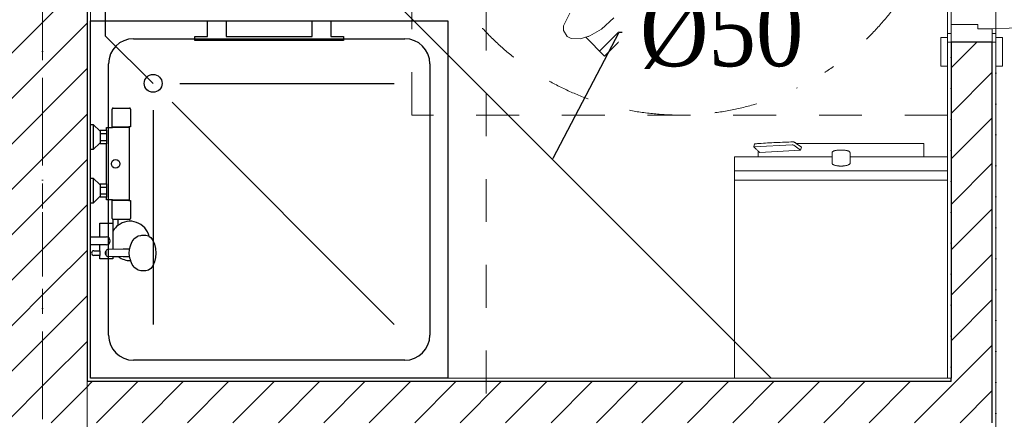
# Model space of a CAD drawing. Header units: millimetres. Extents: x -52968 to 399385, y -141133 to 110561.
# Tile 27 of 146: x 71941 to 74699, y -112643 to -111524. Entities that reach past the tile are written whole.
import ezdxf
from ezdxf import colors
from ezdxf.entities.mleader import LeaderData, LeaderLine
from ezdxf.math import Vec2, Vec3

# ---------------------------------------------------------------- set-up
doc = ezdxf.new("R2010")
doc.units = ezdxf.units.MM
for name, pattern in [('SIM-Wegliniec-21.07.2025-Parter$0$Kropki i Kreski', [360, 180, -90, 0, -90]), ('SIM-Wegliniec-21.07.2025-Parter$0$Przerywana', [240, 120, -120]), ('SIM-Wegliniec-21.07.2025-Parter$0$Przerywana długa', [390, 250, -140]), ('SIM-Wegliniec-21.07.2025-Parter$0$Przerywana podwójnie', [295, 125, -50, 70, -50])]:
    doc.linetypes.add(name, pattern=pattern)
doc.layers.add('_xref', color=250, linetype='Continuous')
for name, color, linetype, lineweight in [('RR_IWK_KS', 19, 'Kanalizacja', 30), ('RR_IWK_opisy', 7, 'Continuous', 0), ('SIM-Wegliniec-21.07.2025-Parter$0$A-Przekroje-PB_Nr_pióra__5', 250, 'Continuous', 0), ('SIM-Wegliniec-21.07.2025-Parter$0$Nowe_A-Armatura_Nr_pióra__2', 250, 'Continuous', 0), ('SIM-Wegliniec-21.07.2025-Parter$0$Nowe_A-Belki-Wieniec_Nr_pióra__69', 250, 'Continuous', 0), ('SIM-Wegliniec-21.07.2025-Parter$0$Nowe_A-Belki-Wieniec_Nr_pióra__90', 250, 'Continuous', 0), ('SIM-Wegliniec-21.07.2025-Parter$0$Nowe_A-Meble-Kuchnia_Nr_pióra__22', 250, 'Continuous', 0), ('SIM-Wegliniec-21.07.2025-Parter$0$Nowe_A-Niepełnosprawni_Nr_pióra__4', 250, 'Continuous', 0), ('SIM-Wegliniec-21.07.2025-Parter$0$Nowe_A-Niepełnosprawni_Nr_pióra__78', 250, 'Continuous', 0), ('SIM-Wegliniec-21.07.2025-Parter$0$Nowe_A-Osi_Nr_pióra__20', 250, 'Continuous', 0), ('SIM-Wegliniec-21.07.2025-Parter$0$Nowe_A-Posadzki_Nr_pióra__89', 250, 'Continuous', 0), ('SIM-Wegliniec-21.07.2025-Parter$0$Nowe_A-Strefy-Parter_Nr_pióra__94', 250, 'Continuous', 0), ('SIM-Wegliniec-21.07.2025-Parter$0$Nowe_A-Wentylacja-Mechaniczna-0-5_Nr_pióra__78', 250, 'Continuous', 0), ('SIM-Wegliniec-21.07.2025-Parter$0$Nowe_A-Ściany-Działowe', 250, 'Continuous', 0), ('SIM-Wegliniec-21.07.2025-Parter$0$Nowe_A-Ściany-Działowe_Nr_pióra__27', 250, 'Continuous', 0), ('SIM-Wegliniec-21.07.2025-Parter$0$Nowe_A-Ściany-Działowe_Nr_pióra__47', 250, 'Continuous', 0), ('SIM-Wegliniec-21.07.2025-Parter$0$Nowe_A-Ściany-Wewnętrzne', 250, 'Continuous', 0), ('SIM-Wegliniec-21.07.2025-Parter$0$Nowe_A-Ściany-Wewnętrzne_Nr_pióra__27', 250, 'Continuous', 0), ('SIM-Wegliniec-21.07.2025-Parter$0$Nowe_A-Ściany-Wewnętrzne_Nr_pióra__47', 250, 'Continuous', 0), ('SIM-Wegliniec-21.07.2025-Parter$0$Nowe_Drzwi Archicad_Nr_pióra__23', 250, 'Continuous', 0), ('SIM-Wegliniec-21.07.2025-Parter$0$Nowe_Drzwi Archicad_Nr_pióra__27', 250, 'Continuous', 0), ('SIM-Wegliniec-21.07.2025-Parter$0$Nowe_Drzwi Archicad_Nr_pióra__3', 250, 'Continuous', 0), ('SIM-Wegliniec-21.07.2025-Parter$0$Nowe_Drzwi Archicad_Nr_pióra__47', 250, 'Continuous', 0), ('SIM-Wegliniec-21.07.2025-Parter$0$Nowe_Metryczki pomieszczeń Archicada_Nr_pióra__6', 250, 'Continuous', 0)]:
    doc.layers.add(name, color=color, linetype=linetype, lineweight=lineweight)
doc.styles.add('Garamond', font='GARA.TTF')
doc.styles.add('SIM-Wegliniec-21.07.2025-Parter$0$STYL_AUTOMATYCZNY_2', font='arial.ttf')
doc.styles.get("Standard").update_dxf_attribs({"font": 'arial.ttf'})
doc.linetypes.add('Kanalizacja', pattern='A,25,0,["◄",Standard,S=5,R=0,X=-5,Y=-2.5],0', length=25)
pattern_1 = [(45, (0, 0), (-63.63961, 63.63961), [])]
pattern_2 = [(0, (0, 0), (0, 86.60254), [0, -50]), (0, (25, 43.3), (0, 86.60254), [0, -50])]

# ---------------------------------------------------------------- blocks, each defined once
blk = doc.blocks.new('SIM-Wegliniec-21.07.2025-Parter')
at = {"layer": 'SIM-Wegliniec-21.07.2025-Parter$0$Nowe_A-Ściany-Działowe', "linetype": 'Continuous', "lineweight": 0}
h = blk.add_hatch(dxfattribs=at)
h.set_pattern_fill('Tynk', color=256, style=0, pattern_type=2)
h.set_pattern_definition(pattern_2)
h.paths.add_polyline_path([(74540.1, -112527.6), (74550.1, -112527.6), (74550.1, -111587.6), (74540.1, -111587.6)])
h = blk.add_hatch(dxfattribs=at)
h.set_pattern_fill('Bloczki_ceramiczne', color=256, style=0, pattern_type=2)
h.set_pattern_definition(pattern_1)
h.paths.add_polyline_path([(74665.1, -111587.6), (74550.1, -111587.6), (74550.1, -112537.6), (74665.1, -112537.6)])
h = blk.add_hatch(dxfattribs=at)
h.set_pattern_fill('Tynk', color=256, style=0, pattern_type=2)
h.set_pattern_definition(pattern_2)
h.paths.add_polyline_path([(74665.1, -113476.8), (74675.1, -113476.8), (74675.1, -111587.6), (74665.1, -111587.6)])
h = blk.add_hatch(dxfattribs=at)
h.set_pattern_fill('Bloczki_ceramiczne', color=256, style=0, pattern_type=2)
h.set_pattern_definition(pattern_1)
h.paths.add_polyline_path([(72140.1, -112652.6), (72140.1, -112537.6), (72130.1, -112537.6), (72130.1, -112652.6)])
at = {"layer": 'SIM-Wegliniec-21.07.2025-Parter$0$Nowe_A-Ściany-Działowe', "linetype": 'Continuous', "lineweight": 0, "true_color": 0x000000}
h = blk.add_hatch(dxfattribs=at)
h.set_pattern_fill('Tynk', color=18, style=0, pattern_type=2)
h.set_pattern_definition(pattern_2)
h.paths.add_polyline_path([(74540.1, -112527.6), (72140.1, -112527.6), (72140.1, -112537.6), (74540.1, -112537.6)])
at = {"layer": 'SIM-Wegliniec-21.07.2025-Parter$0$Nowe_A-Ściany-Działowe', "linetype": 'Continuous', "lineweight": 0}
h = blk.add_hatch(dxfattribs=at)
h.set_pattern_fill('Bloczki_ceramiczne', color=256, style=0, pattern_type=2)
h.set_pattern_definition(pattern_1)
h.paths.add_polyline_path([(74540.1, -112537.6), (72140.1, -112537.6), (72140.1, -112652.6), (74540.1, -112652.6)])
at = {"layer": 'SIM-Wegliniec-21.07.2025-Parter$0$Nowe_A-Ściany-Działowe', "linetype": 'Continuous', "lineweight": 0, "true_color": 0x000000}
h = blk.add_hatch(dxfattribs=at)
h.set_pattern_fill('Tynk', color=18, style=0, pattern_type=2)
h.set_pattern_definition(pattern_2)
h.paths.add_polyline_path([(74540.1, -112527.6), (74540.1, -112537.6), (74550.1, -112537.6), (74550.1, -112527.6)])
at = {"layer": 'SIM-Wegliniec-21.07.2025-Parter$0$Nowe_A-Ściany-Działowe', "linetype": 'Continuous', "lineweight": 0}
h = blk.add_hatch(dxfattribs=at)
h.set_pattern_fill('Bloczki_ceramiczne', color=256, style=0, pattern_type=2)
h.set_pattern_definition(pattern_1)
h.paths.add_polyline_path([(74540.1, -112537.6), (74540.1, -112652.6), (74550.1, -112652.6), (74550.1, -112537.6)])
h = blk.add_hatch(dxfattribs=at)
h.set_pattern_fill('Bloczki_ceramiczne', color=256, style=0, pattern_type=2)
h.set_pattern_definition(pattern_1)
h.paths.add_polyline_path([(74550.1, -112537.6), (74550.1, -112652.6), (74665.1, -112652.6), (74665.1, -112537.6)])
at = {"layer": 'SIM-Wegliniec-21.07.2025-Parter$0$Nowe_A-Ściany-Wewnętrzne', "linetype": 'Continuous', "lineweight": 0}
h = blk.add_hatch(dxfattribs=at)
h.set_pattern_fill('Bloczki_ceramiczne', color=256, style=0, pattern_type=2)
h.set_pattern_definition(pattern_1)
h.paths.add_polyline_path([(72130.1, -112272.6), (72130.1, -109677.6), (71880.1, -109677.6), (71880.1, -112272.6)])
at = {"layer": 'SIM-Wegliniec-21.07.2025-Parter$0$Nowe_A-Ściany-Wewnętrzne', "linetype": 'Continuous', "lineweight": 0, "true_color": 0x000000}
h = blk.add_hatch(dxfattribs=at)
h.set_pattern_fill('Tynk', color=18, style=0, pattern_type=2)
h.set_pattern_definition(pattern_2)
h.paths.add_polyline_path([(72140.1, -112527.6), (72140.1, -109677.6), (72130.1, -109677.6), (72130.1, -112527.6)])
at = {"layer": 'SIM-Wegliniec-21.07.2025-Parter$0$Nowe_A-Ściany-Wewnętrzne', "linetype": 'Continuous', "lineweight": 0}
h = blk.add_hatch(dxfattribs=at)
h.set_pattern_fill('Bloczki_ceramiczne', color=256, style=0, pattern_type=2)
h.set_pattern_definition(pattern_1)
h.paths.add_polyline_path([(72130.1, -112387.6), (72130.1, -112272.6), (71880.1, -112272.6), (71880.1, -112387.6)])
h = blk.add_hatch(dxfattribs=at)
h.set_pattern_fill('Bloczki_ceramiczne', color=256, style=0, pattern_type=2)
h.set_pattern_definition(pattern_1)
h.paths.add_polyline_path([(72130.1, -112537.6), (72130.1, -112387.6), (71880.1, -112387.6), (71880.1, -112537.6)])
h = blk.add_hatch(dxfattribs=at)
h.set_pattern_fill('Bloczki_ceramiczne', color=256, style=0, pattern_type=2)
h.set_pattern_definition(pattern_1)
h.paths.add_polyline_path([(72130.1, -112652.6), (72130.1, -112537.6), (71880.1, -112537.6), (71880.1, -112652.6)])
at = {"layer": 'SIM-Wegliniec-21.07.2025-Parter$0$Nowe_A-Ściany-Wewnętrzne', "linetype": 'Continuous', "lineweight": 0, "true_color": 0x000000}
h = blk.add_hatch(dxfattribs=at)
h.set_pattern_fill('Tynk', color=18, style=0, pattern_type=2)
h.set_pattern_definition(pattern_2)
h.paths.add_polyline_path([(72140.1, -112537.6), (72140.1, -112527.6), (72130.1, -112527.6), (72130.1, -112537.6)])
at = {"layer": 'SIM-Wegliniec-21.07.2025-Parter$0$A-Przekroje-PB_Nr_pióra__5', "linetype": 'SIM-Wegliniec-21.07.2025-Parter$0$Przerywana', "lineweight": 13}
blk.add_line((73248, -94450.6), (73248, -119323.8), dxfattribs=at)
at = {"layer": 'SIM-Wegliniec-21.07.2025-Parter$0$Nowe_A-Armatura_Nr_pióra__2', "linetype": 'Continuous', "lineweight": 13}
for p, q in [((73999.8, -111871.9), (73997.4, -111879.8)), ((74104.8, -111874.3), (73997.4, -111879.8)), ((74012.6, -111870.9), (74009.8, -111870.9)), ((74009.8, -111870.9), (74009.8, -111871.1)), ((74009.8, -111871.1), (74012.6, -111870.9)), ((74128.5, -111889.5), (74109.4, -111875.7)), ((74473.8, -111870.9), (74116.1, -111870.9)), ((74130.9, -111881.6), (74116.1, -111870.9)), ((74473.8, -111908.1), (74473.8, -111870.9)), ((73943.8, -111908.1), (73943.5, -111908.1)), ((73943.5, -111908.1), (73943.5, -112527.6)), ((74009.8, -111908.1), (73943.8, -111908.1)), ((74009.8, -111892.1), (74009.8, -111908.1)), ((74009.8, -111892.1), (74013.9, -111896)), ((74216.6, -111908.1), (74009.8, -111908.1)), ((74013.9, -111896), (74128.5, -111889.5)), ((74128.5, -111889.5), (74130.9, -111881.6)), ((74216.6, -111926.3), (74216.6, -111897.9)), ((74220.9, -111892.1), (74221.1, -111892)), ((74262.5, -111892), (74262.7, -111892.1)), ((74267, -111897.9), (74267, -111926.3)), ((74473.8, -111908.1), (74267, -111908.1)), ((74540, -111908.1), (74473.8, -111908.1)), ((74540, -111973.3), (74540, -111908.1)), ((74540, -111947.8), (73943.5, -111947.8)), ((73943.5, -111973.3), (74540, -111973.3)), ((74540.1, -111973.3), (74540, -111973.3)), ((74540.1, -112527.6), (74540.1, -111973.3)), ((73943.5, -112527.6), (74540.1, -112527.6))]:
    blk.add_line(p, q, dxfattribs=at)
for centre, radius, start, end in [((73998.1, -111880.1), 0.779, 163.0994, 233.4197), ((73992.1, -111888.1), 9.25, 46.6248, 53.4189), ((73999.9, -111872), 0.162, 114.6838, 163.1078), ((74000, -111872.2), 0.4, 94.056, 114.6821), ((72791, -94788.3), 17126.2, 274.04806, 274.06449), ((74088.8, -113052), 1183.5, 93.8267, 94.0645), ((74175, -114363.7), 2498.1, 92.6419, 93.7288), ((74251.4, -116019.5), 4155.6, 91.9885, 92.6419), ((74104.8, -111882.2), 7.88, 54.5257, 90.1026), ((74107.5, -111873.2), 6.88, 71.6122, 91.9876), ((74107.1, -111874.3), 8.04, 54.1235, 71.6124), ((70453.9, -116925.2), 6241.6, 54.09857, 54.12272), ((70109.3, -117401.2), 6829.2, 54.0765, 54.09857), ((65647.2, -120720.4), 12160.3, 46.58832, 46.62498), ((99943.1, -84468.2), 37744, 226.58832, 226.60013), ((74222.2, -111897.9), 5.57, 166.9474, 180), ((74222.3, -111897.9), 5.7, 154.1897, 166.9465), ((74222.4, -111898), 5.81, 149.1338, 154.1899), ((74222.5, -111898), 5.99, 144.2298, 149.1336), ((74222.6, -111898.1), 6.09, 141.1829, 144.23), ((74222.8, -111898.2), 6.28, 138.2277, 141.1827), ((74222.8, -111898.3), 6.37, 136.1672, 138.2281), ((74223, -111898.4), 6.56, 134.1649, 136.1671), ((74223.1, -111898.6), 6.78, 128.6333, 134.1649), ((74223.7, -111899.3), 7.71, 123.77, 128.6333), ((74224, -111899.8), 8.29, 120.5595, 123.7702), ((74224.7, -111900.8), 9.52, 117.7634, 120.5594), ((74225, -111901.5), 10.2, 115.5403, 117.7635), ((74225.7, -111902.9), 11.8, 113.6113, 115.5402), ((74226.2, -111904.2), 13.3, 111.0548, 113.0288), ((74227.2, -111906.6), 15.8, 109.3972, 111.0547), ((74227.8, -111908.4), 17.8, 106.92, 109.3972), ((74229.5, -111913.9), 23.4, 105.044, 106.9201), ((74230.2, -111916.6), 26.3, 103.6725, 105.0441), ((74231.5, -111922.1), 31.9, 102.5435, 103.6725), ((74232.4, -111926.1), 36, 100.8531, 102.5435), ((74234.4, -111936.6), 46.7, 99.5521, 100.8531), ((74236.5, -111948.6), 58.9, 96.139, 99.5521), ((74240.3, -111984.7), 95.2, 94.028, 96.139), ((74241.2, -111997.4), 108, 91.8634, 94.028), ((74241.8, -112014.9), 125.4, 90.0001, 91.8634), ((74241.8, -112014.9), 125.4, 88.1367, 90.0001), ((74242.4, -111997.4), 108, 85.972, 88.1367), ((74243.3, -111984.7), 95.2, 83.8611, 85.972), ((74247.2, -111948.6), 58.9, 80.4483, 83.8611), ((74249.2, -111936.6), 46.7, 79.1474, 80.4483), ((74251.2, -111926.1), 36, 77.4572, 79.1474), ((74252.1, -111922.1), 31.9, 76.3279, 77.4572), ((74253.4, -111916.6), 26.3, 74.9559, 76.3279), ((74254.1, -111913.9), 23.4, 73.0799, 74.956), ((74255.8, -111908.4), 17.8, 70.6028, 73.08), ((74256.5, -111906.6), 15.8, 68.9458, 70.6028), ((74257.4, -111904.2), 13.3, 66.9727, 68.9459), ((74257.9, -111902.9), 11.8, 64.4598, 66.3887), ((74258.6, -111901.5), 10.2, 62.2365, 64.4597), ((74258.9, -111900.8), 9.52, 59.4417, 62.2365), ((74259.6, -111899.8), 8.29, 56.2327, 59.4418), ((74259.9, -111899.3), 7.71, 51.3679, 56.2324), ((74260.5, -111898.6), 6.78, 45.835, 51.368), ((74260.6, -111898.4), 6.56, 43.8329, 45.8351), ((74260.8, -111898.3), 6.37, 41.7719, 43.8328), ((74260.8, -111898.2), 6.28, 38.8195, 41.7721), ((74261, -111898.1), 6.09, 35.7756, 38.8195), ((74261.1, -111898), 5.99, 30.8681, 35.7752), ((74261.2, -111898), 5.81, 25.8101, 30.8686), ((74261.3, -111897.9), 5.71, 14.7662, 25.8096), ((74261.4, -111897.9), 5.58, 3.4662, 14.7668), ((74219.1, -111926.3), 2.47, 180.0023, 198.7865), ((74219.9, -111926), 3.37, 198.787, 212.5925), ((74220.9, -111925.4), 4.5, 212.5924, 225.6941), ((74223.3, -111922.9), 7.99, 225.6945, 233.0968), ((74225.9, -111919.5), 12.3, 233.0967, 247.1643), ((74233.2, -111902.1), 31.2, 247.1644, 252.7475), ((74235.6, -111894.3), 39.3, 252.7475, 258.8353), ((74240.1, -111871.5), 62.6, 258.8353, 262.6585), ((74240.8, -111866.1), 68, 262.6585, 264.6605), ((74241.6, -111858.4), 75.7, 264.6605, 266.4587), ((74241.7, -111855.8), 78.4, 266.4587, 268.2606), ((74241.8, -111853), 81.2, 268.2606, 270.0002), ((74241.8, -111853), 81.2, 270.0002, 271.7399), ((74241.9, -111855.8), 78.4, 271.7399, 273.5417), ((74242, -111858.4), 75.7, 273.5417, 275.34), ((74242.8, -111866.1), 68, 275.34, 277.342), ((74243.5, -111871.5), 62.6, 277.342, 281.1653), ((74248, -111894.3), 39.3, 281.1653, 287.2533), ((74250.4, -111902.1), 31.2, 287.2533, 292.8366), ((74257.7, -111919.5), 12.3, 292.8366, 306.905), ((74260.3, -111922.9), 7.99, 306.9049, 314.3077), ((74262.7, -111925.4), 4.5, 314.3077, 327.4102), ((74263.7, -111926), 3.37, 327.4103, 341.2166), ((74264.5, -111926.3), 2.47, 341.2178, 0.0023)]:
    blk.add_arc(centre, radius, start, end, dxfattribs=at)
at = {"layer": 'SIM-Wegliniec-21.07.2025-Parter$0$Nowe_A-Belki-Wieniec_Nr_pióra__69', "linetype": 'SIM-Wegliniec-21.07.2025-Parter$0$Kropki i Kreski', "lineweight": 13}
blk.add_line((72005.1, -109542.6), (72005.1, -117042.6), dxfattribs=at)
at = {"layer": 'SIM-Wegliniec-21.07.2025-Parter$0$Nowe_A-Belki-Wieniec_Nr_pióra__90', "linetype": 'SIM-Wegliniec-21.07.2025-Parter$0$Przerywana długa', "lineweight": 13}
blk.add_line((72130.1, -109667.6), (72130.1, -116917.6), dxfattribs=at)
at = {"layer": 'SIM-Wegliniec-21.07.2025-Parter$0$Nowe_A-Meble-Kuchnia_Nr_pióra__22', "linetype": 'Continuous', "lineweight": 25}
for p, q in [((72140.1, -111527.6), (73140.1, -111527.6)), ((72140.1, -112527.6), (72140.1, -111527.6)), ((72467.1, -111571.6), (72467.1, -111527.6)), ((72467.1, -111527.6), (72520.1, -111527.6)), ((72520.1, -111527.6), (72520.1, -111571.6)), ((72760.1, -111571.6), (72760.1, -111527.6)), ((72760.1, -111527.6), (72813.1, -111527.6)), ((72813.1, -111527.6), (72813.1, -111571.6)), ((73140.1, -111527.6), (73140.1, -112527.6)), ((72260.1, -111577.6), (73020.1, -111577.6)), ((72432.1, -111582.6), (72432.1, -111571.6)), ((72432.1, -111571.6), (72467.1, -111571.6)), ((72520.1, -111571.6), (72760.1, -111571.6)), ((72813.1, -111571.6), (72848.1, -111571.6)), ((72848.1, -111571.6), (72848.1, -111582.6)), ((72848.1, -111582.6), (72432.1, -111582.6)), ((72190.1, -112407.6), (72190.1, -111647.6)), ((73090.1, -111647.6), (73090.1, -112407.6)), ((72390.1, -111702.6), (72990.1, -111702.6)), ((72368.1, -111755.6), (72990.1, -112377.6)), ((72200.1, -111824.6), (72200.1, -111774.6)), ((72203.1, -111771.6), (72249, -111771.6)), ((72252, -111774.6), (72252, -111824.6)), ((72315.1, -111777.6), (72315.1, -112377.6)), ((72140.1, -111887.6), (72140.1, -111817.6)), ((72140.1, -111817.6), (72147.1, -111817.6)), ((72147.1, -111817.6), (72167.1, -111836.6)), ((72147.1, -111817.6), (72147.1, -111887.6)), ((72201.1, -111824.6), (72200.1, -111824.6)), ((72201.1, -111826.6), (72201.1, -111824.6)), ((72201.1, -111824.6), (72247.1, -111824.6)), ((72252, -111824.6), (72247.1, -111824.6)), ((72247.1, -111824.6), (72247.1, -111826.6)), ((72167.1, -111836.6), (72167.1, -111833.6)), ((72167.1, -111833.6), (72184.1, -111833.6)), ((72167.1, -111836.6), (72167.1, -111868.6)), ((72167.1, -111843.1), (72184.1, -111843.1)), ((72184.1, -111833.6), (72184.1, -111826.6)), ((72184.1, -111826.6), (72201.1, -111826.6)), ((72184.1, -111833.6), (72184.1, -111871.6)), ((72247.1, -111826.6), (72201.1, -111826.6)), ((72247.1, -111826.6), (72247.3, -111826.6)), ((72247.3, -111826.6), (72247.9, -111826.6)), ((72247.9, -111826.6), (72248.1, -111826.6)), ((72248.1, -111826.6), (72248.1, -112028.6)), ((72167.1, -111868.6), (72147.1, -111887.6)), ((72167.1, -111862.1), (72184.1, -111862.1)), ((72167.1, -111871.6), (72167.1, -111868.6)), ((72184.1, -111871.6), (72167.1, -111871.6)), ((72184.1, -111983.6), (72184.1, -111871.6)), ((72147.1, -111887.6), (72140.1, -111887.6)), ((72140.1, -112037.6), (72140.1, -111967.6)), ((72140.1, -111967.6), (72147.1, -111967.6)), ((72147.1, -111967.6), (72167.1, -111986.6)), ((72147.1, -111967.6), (72147.1, -112037.6)), ((72167.1, -111986.6), (72167.1, -111983.6)), ((72167.1, -111983.6), (72184.1, -111983.6)), ((72167.1, -111986.6), (72167.1, -112018.6)), ((72184.1, -111983.6), (72184.1, -112021.6)), ((72167.1, -112018.6), (72147.1, -112037.6)), ((72167.1, -111993.1), (72184.1, -111993.1)), ((72167.1, -112012.1), (72184.1, -112012.1)), ((72167.1, -112021.6), (72167.1, -112018.6)), ((72147.1, -112037.6), (72140.1, -112037.6)), ((72184.1, -112021.6), (72167.1, -112021.6)), ((72184.1, -112028.6), (72184.1, -112021.6)), ((72201.1, -112028.6), (72184.1, -112028.6)), ((72200.1, -112080.6), (72200.1, -112030.6)), ((72200.1, -112030.6), (72201.1, -112030.6)), ((72201.1, -112030.6), (72201.1, -112028.6)), ((72201.1, -112028.6), (72247.3, -112028.6)), ((72247.1, -112030.6), (72201.1, -112030.6)), ((72247.3, -112028.6), (72247.1, -112028.6)), ((72247.1, -112028.6), (72247.1, -112030.6)), ((72247.1, -112030.6), (72252, -112030.6)), ((72247.9, -112028.6), (72247.3, -112028.6)), ((72248.1, -112028.6), (72247.9, -112028.6)), ((72252, -112030.6), (72252, -112080.6)), ((72166.1, -112132.6), (72166.1, -112093.6)), ((72166.1, -112093.6), (72202.1, -112093.6)), ((72202.1, -112093.6), (72202.1, -112117.6)), ((72203.6, -112083.6), (72203.1, -112083.6)), ((72203.6, -112114.9), (72203.6, -112083.6)), ((72216.6, -112083.6), (72203.6, -112083.6)), ((72249, -112083.6), (72216.6, -112083.6)), ((72216.6, -112083.6), (72216.6, -112100.3)), ((72202.1, -112117.6), (72202.1, -112167.4)), ((72273.1, -112129.8), (72280.4, -112128.1)), ((72280.4, -112128.1), (72283.6, -112127.6)), ((72283.6, -112127.6), (72294.3, -112127.6)), ((72294.3, -112127.6), (72301.7, -112129.3)), ((72140.1, -112154.6), (72140.1, -112132.6)), ((72140.1, -112132.6), (72166.1, -112132.6)), ((72166.1, -112154.6), (72140.1, -112154.6)), ((72166.1, -112132.6), (72184.1, -112132.6)), ((72166.1, -112171.1), (72166.1, -112154.6)), ((72184.1, -112154.6), (72166.1, -112154.6)), ((72184.1, -112154.6), (72166.1, -112154.6)), ((72250.9, -112160), (72252.3, -112154.8)), ((72252.3, -112154.8), (72256.4, -112145.3)), ((72256.4, -112145.3), (72261.9, -112138.1)), ((72261.9, -112138.1), (72263.7, -112136)), ((72263.7, -112136), (72270.4, -112131.2)), ((72270.4, -112131.2), (72273.1, -112129.8)), ((72301.7, -112129.3), (72304.1, -112131)), ((72304.1, -112131), (72308.6, -112134.3)), ((72308.6, -112134.3), (72314.6, -112142.2)), ((72314.6, -112142.2), (72319.1, -112152.6)), ((72319.1, -112152.6), (72322, -112164.7)), ((72149.1, -112171.1), (72166.1, -112171.1)), ((72166.1, -112184.1), (72149.1, -112184.1)), ((72166.1, -112171.1), (72166.1, -112184.1)), ((72166.1, -112193.6), (72166.1, -112184.1)), ((72181.3, -112177.6), (72181.7, -112175)), ((72181.7, -112180.2), (72181.3, -112177.6)), ((72181.7, -112175), (72182.8, -112172.6)), ((72182.8, -112182.6), (72181.7, -112180.2)), ((72182.8, -112172.8), (72182.6, -112174.6)), ((72182.6, -112174.6), (72182.6, -112180.6)), ((72182.6, -112180.6), (72182.8, -112182.4)), ((72183.4, -112171.1), (72182.8, -112172.6)), ((72182.8, -112172.6), (72182.8, -112172.6)), ((72182.8, -112172.6), (72182.8, -112172.8)), ((72182.8, -112182.4), (72182.8, -112182.6)), ((72182.8, -112182.6), (72182.8, -112182.6)), ((72182.8, -112182.6), (72183.4, -112184.1)), ((72184.4, -112169.6), (72183.4, -112171.1)), ((72183.4, -112184.1), (72184.4, -112185.5)), ((72185.7, -112168.5), (72184.4, -112169.6)), ((72187.3, -112167.8), (72185.7, -112168.5)), ((72188.9, -112167.6), (72187.3, -112167.8)), ((72231.1, -112167.1), (72188.9, -112167.6)), ((72249.3, -112166.6), (72231.1, -112167.1)), ((72248.2, -112177.6), (72248.9, -112168.5)), ((72248.9, -112186.7), (72248.2, -112177.6)), ((72248.9, -112168.5), (72250.9, -112160)), ((72322, -112164.7), (72323, -112177.6)), ((72323, -112177.6), (72322, -112190.5)), ((72202.1, -112193.6), (72166.1, -112193.6)), ((72184.4, -112185.5), (72185.7, -112186.7)), ((72185.7, -112186.7), (72187.3, -112187.4)), ((72187.3, -112187.4), (72188.9, -112187.6)), ((72231.1, -112188.1), (72188.9, -112187.6)), ((72218, -112187.9), (72202.1, -112187.8)), ((72202.1, -112187.8), (72202.1, -112193.6)), ((72249.3, -112188.6), (72231.1, -112188.1)), ((72250.9, -112195.2), (72248.9, -112186.7)), ((72250.9, -112195.2), (72251.8, -112198.6)), ((72252.3, -112200.4), (72251.8, -112198.6)), ((72256.4, -112209.8), (72252.3, -112200.4)), ((72261.9, -112217.1), (72256.4, -112209.8)), ((72319.1, -112202.6), (72314.6, -112213)), ((72322, -112190.5), (72319.1, -112202.6)), ((72263.7, -112219.2), (72261.9, -112217.1)), ((72270.4, -112224), (72263.7, -112219.2)), ((72273.1, -112225.4), (72270.4, -112224)), ((72280.4, -112227.1), (72273.1, -112225.4)), ((72283.6, -112227.6), (72280.4, -112227.1)), ((72294.3, -112227.6), (72283.6, -112227.6)), ((72301.7, -112225.9), (72294.3, -112227.6)), ((72308.6, -112220.9), (72301.7, -112225.9)), ((72314.6, -112213), (72308.6, -112220.9)), ((73020.1, -112477.6), (72260.1, -112477.6)), ((73140.1, -112527.6), (72140.1, -112527.6))]:
    blk.add_line(p, q, dxfattribs=at)
for centre, radius in [((72315.1, -111702.6), 25), ((72210.1, -111927.6), 12)]:
    blk.add_circle(centre, radius, dxfattribs=at)
for centre, radius, start, end in [((72260.1, -111647.6), 70, 90, 180), ((73020.1, -111647.6), 70, 0, 90), ((72203.1, -111774.6), 3, 90, 180), ((72249, -111774.6), 3, 360, 90), ((72203.1, -112080.6), 3, 180, 270), ((72250.5, -112143.6), 55, 128.1131, 148.6006), ((72250.5, -112143.6), 55, 13.2265, 128.1131), ((72249, -112080.6), 3, 270, 0), ((72250.5, -112143.6), 55, 148.6006, 151.7422), ((72184.1, -112143.6), 11, 270, 90), ((72149.1, -112177.6), 6.5, 90, 270), ((72250.4, -112143.8), 54.8, 233.6991, 271.4416), ((72260.1, -112407.6), 70, 180, 270), ((73020.1, -112407.6), 70, 270, 0)]:
    blk.add_arc(centre, radius, start, end, dxfattribs=at)
at = {"layer": 'SIM-Wegliniec-21.07.2025-Parter$0$Nowe_A-Niepełnosprawni_Nr_pióra__4', "linetype": 'Continuous', "lineweight": 13}
for p, q in [((73579.7, -111626.3), (74081.9, -111124.1)), ((73565.6, -111612.2), (73834.3, -111343.5)), ((73468.5, -111533.9), (73481.8, -111505.8)), ((73605, -111518.7), (73571.2, -111550.7)), ((73464.8, -111554.6), (73464.9, -111541.6)), ((73464.9, -111541.6), (73468.5, -111533.9)), ((73475.1, -111571.1), (73464.8, -111554.6)), ((73486, -111576.9), (73475.1, -111571.1)), ((73510.9, -111577.5), (73486, -111576.9)), ((73533, -111571.8), (73510.9, -111577.5)), ((73526.8, -111573.4), (73579.7, -111626.3)), ((73533, -111571.8), (73537.8, -111569.4)), ((73534.1, -111571.3), (73533.9, -111571.3)), ((73537.8, -111569.4), (73571.2, -111550.7))]:
    blk.add_line(p, q, dxfattribs=at)
at = {"layer": 'SIM-Wegliniec-21.07.2025-Parter$0$Nowe_A-Niepełnosprawni_Nr_pióra__78', "linetype": 'SIM-Wegliniec-21.07.2025-Parter$0$Przerywana', "lineweight": 13}
blk.add_lwpolyline([(74540.1, -111791.2), (73040.1, -111791.2), (73040.1, -110291.2), (74540.1, -110291.2)], close=True, dxfattribs=at)
at = {"layer": 'SIM-Wegliniec-21.07.2025-Parter$0$Nowe_A-Osi_Nr_pióra__20', "linetype": 'SIM-Wegliniec-21.07.2025-Parter$0$Przerywana podwójnie', "lineweight": 13}
blk.add_line((72005.1, -95582.5), (72005.1, -117792.3), dxfattribs=at)
at = {"layer": 'SIM-Wegliniec-21.07.2025-Parter$0$Nowe_A-Posadzki_Nr_pióra__89', "linetype": 'Continuous', "lineweight": 13, "flags": 128}
for points in [[(72130.1, -116907.6), (84130.1, -116907.6), (84130.1, -109417.6), (72130.1, -109417.6), (72130.1, -109667.6), (74550.1, -109667.6), (74550.1, -112537.6), (72130.1, -112537.6), (72130.1, -109667.6)], [(72130.1, -112537.6), (74550.1, -112537.6), (74550.1, -109667.6), (72130.1, -109667.6)]]:
    blk.add_lwpolyline(points, close=True, dxfattribs=at)
at = {"layer": 'SIM-Wegliniec-21.07.2025-Parter$0$Nowe_A-Strefy-Parter_Nr_pióra__94', "linetype": 'Continuous', "lineweight": 13, "flags": 128}
for points in [[(74540.1, -109677.6), (72513.6, -109677.6), (72513.6, -110477.6), (72140.1, -110477.6), (72140.1, -112527.6), (74540.1, -112527.6)], [(74675.1, -111822.6), (74675.1, -113241.8), (74675.1, -113376.8), (74675.1, -116907.6), (77870.1, -116907.6), (77870.1, -113092.6), (77270, -113092.6), (77270, -112957.6), (77870, -112957.6), (77870.1, -110102.6), (77064.8, -110102.6), (77064.8, -109677.6), (74675.1, -109677.6), (74675.1, -111687.6)]]:
    blk.add_lwpolyline(points, close=True, dxfattribs=at)
at = {"layer": 'SIM-Wegliniec-21.07.2025-Parter$0$Nowe_A-Wentylacja-Mechaniczna-0-5_Nr_pióra__78', "linetype": 'SIM-Wegliniec-21.07.2025-Parter$0$Przerywana', "lineweight": 13}
blk.add_circle((73790.1, -111041.2), 750, dxfattribs=at)
at = {"layer": 'SIM-Wegliniec-21.07.2025-Parter$0$Nowe_A-Ściany-Działowe_Nr_pióra__27', "linetype": 'Continuous', "lineweight": 25}
for p, q in [((74550.1, -111587.6), (74550.1, -112527.6)), ((74665.1, -111587.6), (74550.1, -111587.6)), ((74665.1, -112537.6), (74665.1, -111587.6)), ((74540.1, -112537.6), (72140.1, -112537.6)), ((74550.1, -112537.6), (74540.1, -112537.6)), ((74550.1, -112537.6), (74550.1, -112527.6)), ((74550.1, -112537.6), (74550.1, -112527.6)), ((74665.1, -112652.6), (74665.1, -112537.6))]:
    blk.add_line(p, q, dxfattribs=at)
at = {"layer": 'SIM-Wegliniec-21.07.2025-Parter$0$Nowe_A-Ściany-Działowe_Nr_pióra__47', "linetype": 'Continuous', "lineweight": 15}
for p, q in [((74540.1, -111587.6), (74540.1, -111654.6)), ((74550.1, -111587.6), (74540.1, -111587.6)), ((74675.1, -111587.6), (74665.1, -111587.6)), ((74675.1, -111587.6), (74665.1, -111587.6)), ((74675.1, -111587.6), (74675.1, -111654.6)), ((74550.1, -112527.6), (74540.1, -112527.6)), ((74550.1, -112527.6), (74540.1, -112527.6))]:
    blk.add_line(p, q, dxfattribs=at)
at = {"layer": 'SIM-Wegliniec-21.07.2025-Parter$0$Nowe_A-Ściany-Działowe_Nr_pióra__47', "linetype": 'Continuous', "lineweight": 15, "flags": 128}
for points in [[(74540.1, -111587.6), (74540.1, -112527.6)], [(74675.1, -113476.8), (74675.1, -111587.6)], [(74540.1, -112527.6), (72140.1, -112527.6)]]:
    blk.add_lwpolyline(points, dxfattribs=at)
at = {"layer": 'SIM-Wegliniec-21.07.2025-Parter$0$Nowe_A-Ściany-Wewnętrzne_Nr_pióra__27', "linetype": 'Continuous', "lineweight": 25}
for p, q in [((72130.1, -109677.6), (72130.1, -112527.6)), ((72130.1, -112527.6), (72130.1, -112537.6)), ((72140.1, -112537.6), (72130.1, -112537.6)), ((72140.1, -112537.6), (72130.1, -112537.6))]:
    blk.add_line(p, q, dxfattribs=at)
at = {"layer": 'SIM-Wegliniec-21.07.2025-Parter$0$Nowe_A-Ściany-Wewnętrzne_Nr_pióra__47', "linetype": 'Continuous', "lineweight": 15, "flags": 128}
blk.add_lwpolyline([(72140.1, -112527.6), (72140.1, -109677.6)], dxfattribs=at)
at = {"layer": 'SIM-Wegliniec-21.07.2025-Parter$0$Nowe_Drzwi Archicad_Nr_pióra__23', "linetype": 'Continuous', "lineweight": 15}
for p, q in [((74550.1, -111537.6), (74625.1, -111537.6)), ((74550.1, -111587.6), (74550.1, -111537.6)), ((74625.1, -111537.6), (74625.1, -111549.6)), ((74625.1, -111549.6), (74665.1, -111549.6)), ((74665.1, -111549.6), (74665.1, -111587.6)), ((74665.1, -111587.6), (74550.1, -111587.6))]:
    blk.add_line(p, q, dxfattribs=at)
at = {"layer": 'SIM-Wegliniec-21.07.2025-Parter$0$Nowe_Drzwi Archicad_Nr_pióra__27', "linetype": 'Continuous', "lineweight": 25}
blk.add_line((74665.1, -111587.6), (74550.1, -111587.6), dxfattribs=at)
blk.add_line((74665.1, -111587.6), (74550.1, -111587.6), dxfattribs=at)
at = {"layer": 'SIM-Wegliniec-21.07.2025-Parter$0$Nowe_Drzwi Archicad_Nr_pióra__3', "linetype": 'Continuous', "lineweight": 13}
for p, q in [((74521.1, -111574.6), (74521.1, -111654.6)), ((74540.1, -111574.6), (74521.1, -111574.6)), ((74550.1, -111562.6), (74540.1, -111562.6)), ((74540.1, -111562.6), (74540.1, -111587.6)), ((74540.1, -111654.6), (74540.1, -111574.6)), ((74550.1, -111587.6), (74550.1, -111562.6)), ((74675.1, -111562.6), (74665.1, -111562.6)), ((74665.1, -111562.6), (74665.1, -111587.6)), ((74675.1, -111587.6), (74675.1, -111562.6)), ((74675.1, -111574.6), (74675.1, -111654.6)), ((74694.1, -111574.6), (74675.1, -111574.6)), ((74694.1, -111654.6), (74694.1, -111574.6)), ((74540.1, -111587.6), (74550.1, -111587.6)), ((74665.1, -111587.6), (74675.1, -111587.6)), ((74521.1, -111654.6), (74540.1, -111654.6)), ((74675.1, -111654.6), (74694.1, -111654.6))]:
    blk.add_line(p, q, dxfattribs=at)
blk.add_arc((74665.1, -110625.6), 924, 270, 0, dxfattribs=at)
at = {"layer": 'SIM-Wegliniec-21.07.2025-Parter$0$Nowe_Drzwi Archicad_Nr_pióra__47', "linetype": 'Continuous', "lineweight": 15}
for p, q in [((74550.1, -111587.6), (74540.1, -111587.6)), ((74550.1, -111587.6), (74540.1, -111587.6)), ((74540.1, -111587.6), (74540.1, -111654.6)), ((74540.1, -111587.6), (74540.1, -111654.6)), ((74675.1, -111587.6), (74665.1, -111587.6)), ((74675.1, -111587.6), (74665.1, -111587.6)), ((74675.1, -111587.6), (74665.1, -111587.6)), ((74675.1, -111587.6), (74675.1, -111654.6)), ((74675.1, -111587.6), (74675.1, -111654.6))]:
    blk.add_line(p, q, dxfattribs=at)
at = {"layer": 'SIM-Wegliniec-21.07.2025-Parter$0$Nowe_Metryczki pomieszczeń Archicada_Nr_pióra__6', "lineweight": 13, "insert": (72770.1, -110892.9), "char_height": 100, "attachment_point": 1, "style": 'SIM-Wegliniec-21.07.2025-Parter$0$STYL_AUTOMATYCZNY_2'}
blk.add_mtext('\\A1;{\\pql;\\pt0,2300;\\fArial|b0|i0|c238|p0;\\W1.000000;6,54\\fArial|b0|i0|c238|p0;\\W1.000000;\\A1{\\H.66x;\\S^  ;}\\fArial|b0|i0|c238|p0;\\W1.000000; m\\fArial|b0|i0|c238|p0;\\W1.000000;\\A1{\\H.66x;\\S2^  ;}}', dxfattribs=at)

msp = doc.modelspace()

# ---------------------------------------------------------------- block references
at = {"layer": '_xref'}
msp.add_blockref('SIM-Wegliniec-21.07.2025-Parter', (0, 0), dxfattribs=at)

# ---------------------------------------------------------------- next in the draw order: linework, layer by layer
at = {"layer": 'RR_IWK_KS', "ltscale": 30}
for p, q in [((72181.2, -110042.6), (72181.2, -111569.1)), ((72181.2, -111569.1), (72315.1, -111703))]:
    msp.add_line(p, q, dxfattribs=at)

# ---------------------------------------------------------------- next in the draw order: leaders
at = {"layer": 'RR_IWK_opisy'}
ml = msp.add_multileader_mtext('Standard', dxfattribs=at)
ml.set_content('\\fGaramond|b0|i0;%%c50', color=256, style='Garamond')
ml.set_leader_properties()
ml.build(insert=Vec2(0, 0))
ml.multileader.update_dxf_attribs({"has_text_frame": 1, "text_left_attachment_type": 2, "text_right_attachment_type": 2})
ctx = ml.context
ctx.base_point, ctx.char_height, ctx.landing_gap_size, ctx.plane_origin = Vec3(73628.7, -111559), 200, 50, Vec3(-74790.1, 83019.1)
ctx.left_attachment, ctx.right_attachment = 2, 2
notes = []
notes.append((ctx, [(0, (1, 1, 0), (73620.7, -111559), (1, 0), 8, [(0, [(73433.7, -111915.5)], 0, [])])]))
ctx.mtext.insert = Vec3(73678.7, -111454.5)
ctx.mtext.has_bg_fill, ctx.mtext.bg_color, ctx.mtext.bg_scale_factor, ctx.mtext.bg_transparency, ctx.mtext.use_window_bg_color = 1, -1027028792, 1.3, 0, 1
for ctx, leaders in notes:
    for number, flags, end, landing, length, lines in leaders:
        leader = LeaderData()
        leader.index, (leader.has_last_leader_line, leader.has_dogleg_vector, leader.attachment_direction) = number, flags
        leader.last_leader_point, leader.dogleg_vector, leader.dogleg_length = Vec3(end), Vec3(landing), length
        for number, points, colour, breaks in lines:
            line = LeaderLine()
            line.index, line.vertices, line.color, line.breaks = number, Vec3.list(points), colors.encode_raw_color(colour), breaks
            leader.lines.append(line)
        ctx.leaders.append(leader)

# ---------------------------------------------------------------- next in the draw order: linework, layer by layer
at = {"layer": 'RR_IWK_KS', "ltscale": 30}
msp.add_line((72181.2, -110663), (74045.8, -112527.6), dxfattribs=at)

doc.saveas('drawing.dxf')
